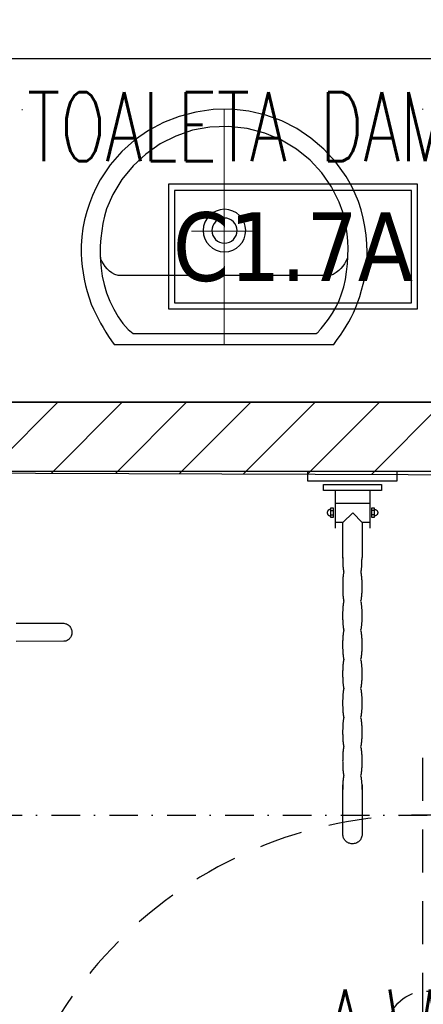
# Model space of a CAD drawing. Header units: millimetres. Extents: x 28600 to 181045, y -399112 to -163690.
# Tile 166 of 256: x 61250 to 61321, y -197717 to -197545. Entities that reach past the tile are written whole.
import ezdxf
from ezdxf.enums import TextEntityAlignment as Align

# ---------------------------------------------------------------- set-up
doc = ezdxf.new("R2010")
doc.units = ezdxf.units.MM
for name, pattern in [('216-500', [2.5, 1.5, -1]), ('DOT', [6.35, 0, -6.35]), ('STRICHPUNKTX2', [2, 1, -0.5, 0, -0.5])]:
    doc.linetypes.add(name, pattern=pattern)
doc.layers.get('0').update_dxf_attribs({"color": 8})
for name, color, linetype in [('!! 1_hatch projektowane ściany', 8, 'Continuous'), ('!! 1_OPIS POM NOWE', 123, 'Continuous'), ('!! 1_PROJ Sciany', 8, 'Continuous'), ('!! 2_wypos-sanitarne', 8, 'Continuous'), ('E1', 2, 'Continuous')]:
    doc.layers.add(name, color=color, linetype=linetype)
doc.styles.add('ARIAL', font='tahoma.ttf')
doc.styles.add('ELE1', font='romans.shx', dxfattribs={"width": 0.8, "height": 18})
doc.styles.add('TXT', font='simplex.shx')

# ---------------------------------------------------------------- blocks, each defined once
blk = doc.blocks.new('5rtfgvb')
for p, q in [((131014.27, 14692.13), (131013.55, 14700.41)), ((131016.7, 14700.7), (131017.39, 14692.56)), ((131014.31, 14691.98), (131014.27, 14692.13)), ((131014.35, 14691.83), (131014.31, 14691.98)), ((131014.42, 14691.7), (131014.35, 14691.83)), ((131014.49, 14691.57), (131014.42, 14691.7)), ((131014.58, 14691.44), (131014.49, 14691.57)), ((131014.67, 14691.33), (131014.58, 14691.44)), ((131014.78, 14691.23), (131014.67, 14691.33)), ((131014.9, 14691.14), (131014.78, 14691.23)), ((131015.02, 14691.06), (131014.9, 14691.14)), ((131016.79, 14691.2), (131016.67, 14691.11)), ((131016.91, 14691.3), (131016.79, 14691.2)), ((131017.02, 14691.4), (131016.91, 14691.3)), ((131017.11, 14691.52), (131017.02, 14691.4)), ((131017.19, 14691.65), (131017.11, 14691.52)), ((131017.26, 14691.78), (131017.19, 14691.65)), ((131017.32, 14691.93), (131017.26, 14691.78)), ((131017.36, 14692.08), (131017.32, 14691.93)), ((131017.39, 14692.23), (131017.36, 14692.08)), ((131017.39, 14692.56), (131017.39, 14692.56)), ((131017.39, 14692.56), (131017.4, 14692.39)), ((131017.4, 14692.39), (131017.39, 14692.23)), ((131015.15, 14691), (131015.02, 14691.06)), ((131015.29, 14690.94), (131015.15, 14691)), ((131015.44, 14690.9), (131015.29, 14690.94)), ((131015.6, 14690.88), (131015.44, 14690.9)), ((131015.75, 14690.87), (131015.6, 14690.88)), ((131015.92, 14690.87), (131015.75, 14690.87)), ((131016.08, 14690.89), (131015.92, 14690.87)), ((131016.24, 14690.92), (131016.08, 14690.89)), ((131016.39, 14690.97), (131016.24, 14690.92)), ((131016.53, 14691.04), (131016.39, 14690.97)), ((131016.67, 14691.11), (131016.53, 14691.04))]:
    blk.add_line(p, q)
blk = doc.blocks.new('umywalka niep')
for p, q in [((-1.75, 33.91), (-1.75, 49.44)), ((-1.75, 49.44), (0, 49.44)), ((0, 49.44), (0, 33.91)), ((-3.38, 36.6), (-3.38, 46.75)), ((-3.38, 46.75), (-2.36, 46.75)), ((-2.36, 46.75), (-2.36, 36.6)), ((-3.38, 44.72), (-9.98, 44.72)), ((-8.93, 44.69), (-8.93, 43.36)), ((-6.49, 45.51), (-8.01, 45.51)), ((-8.01, 45.51), (-8.01, 45.01)), ((-8.01, 45.01), (-6.49, 45.01)), ((-7.79, 45.65), (-7.8, 45.59)), ((-7.78, 45.7), (-7.79, 45.65)), ((-7.76, 45.75), (-7.78, 45.7)), ((-7.74, 45.8), (-7.76, 45.75)), ((-7.71, 45.85), (-7.74, 45.8)), ((-7.68, 45.89), (-7.71, 45.85)), ((-7.64, 45.93), (-7.68, 45.89)), ((-7.65, 45.52), (-7.65, 45.02)), ((-7.6, 45.96), (-7.64, 45.93)), ((-7.56, 45.99), (-7.6, 45.96)), ((-7.51, 46.02), (-7.56, 45.99)), ((-7.47, 46.05), (-7.51, 46.02)), ((-7.41, 46.06), (-7.47, 46.05)), ((-7.36, 46.08), (-7.41, 46.06)), ((-7.31, 46.09), (-7.36, 46.08)), ((-7.25, 46.09), (-7.31, 46.09)), ((-7.19, 46.09), (-7.25, 46.09)), ((-7.14, 46.08), (-7.19, 46.09)), ((-7.09, 46.06), (-7.14, 46.08)), ((-7.04, 46.05), (-7.09, 46.06)), ((-6.99, 46.02), (-7.04, 46.05)), ((-6.94, 45.99), (-6.99, 46.02)), ((-6.9, 45.96), (-6.94, 45.99)), ((-6.86, 45.93), (-6.9, 45.96)), ((-6.82, 45.89), (-6.86, 45.93)), ((-6.85, 45.52), (-6.85, 45.02)), ((-6.79, 45.85), (-6.82, 45.89)), ((-6.76, 45.8), (-6.79, 45.85)), ((-6.74, 45.75), (-6.76, 45.8)), ((-6.72, 45.7), (-6.74, 45.75)), ((-6.71, 45.65), (-6.72, 45.7)), ((-6.7, 45.59), (-6.71, 45.65)), ((-6.7, 45.54), (-6.7, 45.59)), ((-6.7, 45.54), (-6.7, 45.54)), ((-6.49, 45.01), (-6.49, 45.51)), ((-5.58, 44.69), (-5.58, 38.63)), ((-64.52, 42.88), (-64.41, 42.98)), ((-64.41, 42.98), (-64.28, 43.08)), ((-64.28, 43.08), (-64.15, 43.16)), ((-64.15, 43.16), (-64, 43.22)), ((-64, 43.22), (-63.85, 43.28)), ((-63.85, 43.28), (-63.69, 43.31)), ((-63.69, 43.31), (-63.53, 43.34)), ((-63.53, 43.34), (-54.73, 43.35)), ((-55.37, 43.38), (-55.53, 43.38)), ((-55.21, 43.38), (-55.37, 43.38)), ((-55.05, 43.38), (-55.21, 43.38)), ((-54.89, 43.38), (-55.05, 43.38)), ((-54.73, 43.37), (-54.89, 43.38)), ((-54.57, 43.37), (-54.73, 43.37)), ((-54.41, 43.36), (-54.57, 43.37)), ((-54.25, 43.35), (-54.41, 43.36)), ((-54.09, 43.34), (-54.25, 43.35)), ((-53.93, 43.32), (-54.09, 43.34)), ((-53.77, 43.3), (-53.93, 43.32)), ((-53.61, 43.28), (-53.77, 43.3)), ((-53.46, 43.25), (-53.61, 43.28)), ((-53.3, 43.22), (-53.46, 43.25)), ((-53.14, 43.18), (-53.3, 43.22)), ((-52.98, 43.22), (-53.14, 43.18)), ((-52.82, 43.25), (-52.98, 43.22)), ((-52.66, 43.28), (-52.82, 43.25)), ((-52.5, 43.3), (-52.66, 43.28)), ((-52.35, 43.32), (-52.5, 43.3)), ((-52.19, 43.34), (-52.35, 43.32)), ((-52.03, 43.35), (-52.19, 43.34)), ((-51.87, 43.36), (-52.03, 43.35)), ((-51.71, 43.37), (-51.87, 43.36)), ((-51.56, 43.38), (-51.71, 43.37)), ((-51.4, 43.38), (-51.56, 43.38)), ((-51.24, 43.38), (-51.4, 43.38)), ((-51.08, 43.38), (-51.24, 43.38)), ((-50.92, 43.38), (-51.08, 43.38)), ((-50.76, 43.38), (-50.92, 43.38)), ((-50.61, 43.39), (-50.76, 43.38)), ((-50.45, 43.38), (-50.61, 43.39)), ((-50.29, 43.38), (-50.45, 43.38)), ((-50.13, 43.38), (-50.29, 43.38)), ((-49.97, 43.38), (-50.13, 43.38)), ((-49.81, 43.38), (-49.97, 43.38)), ((-49.65, 43.38), (-49.81, 43.38)), ((-49.49, 43.37), (-49.65, 43.38)), ((-49.34, 43.36), (-49.49, 43.37)), ((-49.18, 43.35), (-49.34, 43.36)), ((-49.02, 43.34), (-49.18, 43.35)), ((-48.86, 43.32), (-49.02, 43.34)), ((-48.7, 43.3), (-48.86, 43.32)), ((-48.54, 43.28), (-48.7, 43.3)), ((-48.38, 43.25), (-48.54, 43.28)), ((-48.23, 43.22), (-48.38, 43.25)), ((-48.07, 43.18), (-48.23, 43.22)), ((-47.91, 43.22), (-48.07, 43.18)), ((-47.75, 43.25), (-47.91, 43.22)), ((-47.59, 43.28), (-47.75, 43.25)), ((-47.43, 43.3), (-47.59, 43.28)), ((-47.27, 43.32), (-47.43, 43.3)), ((-47.11, 43.34), (-47.27, 43.32)), ((-46.96, 43.35), (-47.11, 43.34)), ((-46.8, 43.36), (-46.96, 43.35)), ((-46.64, 43.37), (-46.8, 43.36)), ((-46.48, 43.38), (-46.64, 43.37)), ((-46.32, 43.38), (-46.48, 43.38)), ((-46.16, 43.38), (-46.32, 43.38)), ((-46, 43.38), (-46.16, 43.38)), ((-45.84, 43.39), (-46, 43.38)), ((-45.69, 43.39), (-45.84, 43.39)), ((-45.53, 43.39), (-45.69, 43.39)), ((-45.37, 43.39), (-45.53, 43.39)), ((-45.21, 43.39), (-45.37, 43.39)), ((-45.05, 43.38), (-45.21, 43.39)), ((-44.89, 43.38), (-45.05, 43.38)), ((-44.73, 43.38), (-44.89, 43.38)), ((-44.58, 43.38), (-44.73, 43.38)), ((-44.42, 43.37), (-44.58, 43.38)), ((-44.26, 43.36), (-44.42, 43.37)), ((-44.1, 43.35), (-44.26, 43.36)), ((-43.94, 43.34), (-44.1, 43.35)), ((-43.78, 43.32), (-43.94, 43.34)), ((-43.62, 43.3), (-43.78, 43.32)), ((-43.46, 43.28), (-43.62, 43.3)), ((-43.31, 43.25), (-43.46, 43.28)), ((-43.15, 43.22), (-43.31, 43.25)), ((-42.99, 43.18), (-43.15, 43.22)), ((-42.83, 43.22), (-42.99, 43.18)), ((-42.67, 43.25), (-42.83, 43.22)), ((-42.51, 43.28), (-42.67, 43.25)), ((-42.36, 43.3), (-42.51, 43.28)), ((-42.2, 43.32), (-42.36, 43.3)), ((-42.04, 43.34), (-42.2, 43.32)), ((-41.88, 43.35), (-42.04, 43.34)), ((-41.72, 43.36), (-41.88, 43.35)), ((-41.56, 43.37), (-41.72, 43.36)), ((-41.41, 43.38), (-41.56, 43.37)), ((-41.25, 43.38), (-41.41, 43.38)), ((-41.09, 43.38), (-41.25, 43.38)), ((-40.93, 43.39), (-41.09, 43.38)), ((-40.77, 43.39), (-40.93, 43.39)), ((-40.62, 43.39), (-40.77, 43.39)), ((-40.46, 43.39), (-40.62, 43.39)), ((-40.3, 43.39), (-40.46, 43.39)), ((-40.14, 43.39), (-40.3, 43.39)), ((-39.98, 43.39), (-40.14, 43.39)), ((-39.82, 43.38), (-39.98, 43.39)), ((-39.67, 43.38), (-39.82, 43.38)), ((-39.51, 43.38), (-39.67, 43.38)), ((-39.35, 43.37), (-39.51, 43.38)), ((-39.19, 43.36), (-39.35, 43.37)), ((-39.03, 43.35), (-39.19, 43.36)), ((-38.87, 43.34), (-39.03, 43.35)), ((-38.71, 43.32), (-38.87, 43.34)), ((-38.56, 43.3), (-38.71, 43.32)), ((-38.4, 43.28), (-38.56, 43.3)), ((-38.24, 43.25), (-38.4, 43.28)), ((-38.08, 43.22), (-38.24, 43.25)), ((-37.92, 43.18), (-38.08, 43.22)), ((-37.76, 43.22), (-37.92, 43.18)), ((-37.6, 43.25), (-37.76, 43.22)), ((-37.44, 43.28), (-37.6, 43.25)), ((-37.29, 43.3), (-37.44, 43.28)), ((-37.13, 43.32), (-37.29, 43.3)), ((-36.97, 43.34), (-37.13, 43.32)), ((-36.81, 43.35), (-36.97, 43.34)), ((-36.65, 43.36), (-36.81, 43.35)), ((-36.49, 43.37), (-36.65, 43.36)), ((-36.33, 43.38), (-36.49, 43.37)), ((-36.17, 43.38), (-36.33, 43.38)), ((-36.01, 43.38), (-36.17, 43.38)), ((-35.85, 43.39), (-36.01, 43.38)), ((-35.69, 43.39), (-35.85, 43.39)), ((-35.53, 43.39), (-35.69, 43.39)), ((-35.37, 43.39), (-35.53, 43.39)), ((-35.21, 43.39), (-35.37, 43.39)), ((-35.06, 43.39), (-35.21, 43.39)), ((-34.9, 43.39), (-35.06, 43.39)), ((-34.74, 43.38), (-34.9, 43.39)), ((-34.58, 43.38), (-34.74, 43.38)), ((-34.43, 43.38), (-34.58, 43.38)), ((-34.27, 43.37), (-34.43, 43.38)), ((-34.11, 43.36), (-34.27, 43.37)), ((-33.95, 43.35), (-34.11, 43.36)), ((-33.79, 43.34), (-33.95, 43.35)), ((-33.64, 43.32), (-33.79, 43.34)), ((-33.48, 43.3), (-33.64, 43.32)), ((-33.32, 43.28), (-33.48, 43.3)), ((-33.16, 43.25), (-33.32, 43.28)), ((-33.01, 43.22), (-33.16, 43.25)), ((-32.85, 43.19), (-33.01, 43.22)), ((-32.69, 43.22), (-32.85, 43.19)), ((-32.53, 43.25), (-32.69, 43.22)), ((-32.37, 43.28), (-32.53, 43.25)), ((-32.2, 43.3), (-32.37, 43.28)), ((-32.04, 43.32), (-32.2, 43.3)), ((-31.88, 43.34), (-32.04, 43.32)), ((-31.72, 43.35), (-31.88, 43.34)), ((-31.56, 43.36), (-31.72, 43.35)), ((-31.4, 43.37), (-31.56, 43.36)), ((-31.24, 43.38), (-31.4, 43.37)), ((-31.08, 43.38), (-31.24, 43.38)), ((-30.92, 43.39), (-31.08, 43.38)), ((-30.76, 43.39), (-30.92, 43.39)), ((-30.6, 43.39), (-30.76, 43.39)), ((-30.44, 43.39), (-30.6, 43.39)), ((-30.28, 43.39), (-30.44, 43.39)), ((-30.12, 43.39), (-30.28, 43.39)), ((-29.96, 43.39), (-30.12, 43.39)), ((-29.8, 43.39), (-29.96, 43.39)), ((-29.65, 43.39), (-29.8, 43.39)), ((-29.49, 43.38), (-29.65, 43.39)), ((-29.33, 43.38), (-29.49, 43.38)), ((-29.18, 43.37), (-29.33, 43.38)), ((-29.02, 43.36), (-29.18, 43.37)), ((-28.86, 43.35), (-29.02, 43.36)), ((-28.71, 43.34), (-28.86, 43.35)), ((-28.55, 43.32), (-28.71, 43.34)), ((-28.39, 43.3), (-28.55, 43.32)), ((-28.23, 43.28), (-28.39, 43.3)), ((-28.07, 43.25), (-28.23, 43.28)), ((-27.91, 43.22), (-28.07, 43.25)), ((-27.75, 43.19), (-27.91, 43.22)), ((-27.6, 43.22), (-27.75, 43.19)), ((-27.44, 43.25), (-27.6, 43.22)), ((-27.28, 43.28), (-27.44, 43.25)), ((-27.12, 43.3), (-27.28, 43.28)), ((-26.96, 43.32), (-27.12, 43.3)), ((-26.8, 43.34), (-26.96, 43.32)), ((-26.64, 43.35), (-26.8, 43.34)), ((-26.48, 43.36), (-26.64, 43.35)), ((-26.32, 43.37), (-26.48, 43.36)), ((-26.17, 43.38), (-26.32, 43.37)), ((-26.01, 43.38), (-26.17, 43.38)), ((-25.85, 43.39), (-26.01, 43.38)), ((-25.69, 43.39), (-25.85, 43.39)), ((-25.53, 43.39), (-25.69, 43.39)), ((-25.37, 43.39), (-25.53, 43.39)), ((-25.21, 43.39), (-25.37, 43.39)), ((-25.05, 43.39), (-25.21, 43.39)), ((-24.89, 43.39), (-25.05, 43.39)), ((-24.73, 43.39), (-24.89, 43.39)), ((-24.57, 43.39), (-24.73, 43.39)), ((-24.42, 43.38), (-24.57, 43.39)), ((-24.26, 43.38), (-24.42, 43.38)), ((-24.1, 43.37), (-24.26, 43.38)), ((-23.94, 43.36), (-24.1, 43.37)), ((-23.78, 43.35), (-23.94, 43.36)), ((-23.62, 43.34), (-23.78, 43.35)), ((-23.46, 43.32), (-23.62, 43.34)), ((-23.3, 43.3), (-23.46, 43.32)), ((-23.14, 43.28), (-23.3, 43.3)), ((-22.98, 43.25), (-23.14, 43.28)), ((-22.82, 43.22), (-22.98, 43.25)), ((-22.66, 43.19), (-22.82, 43.22)), ((-22.51, 43.22), (-22.66, 43.19)), ((-22.35, 43.25), (-22.51, 43.22)), ((-22.19, 43.28), (-22.35, 43.25)), ((-22.04, 43.3), (-22.19, 43.28)), ((-21.88, 43.32), (-22.04, 43.3)), ((-21.72, 43.34), (-21.88, 43.32)), ((-21.56, 43.35), (-21.72, 43.34)), ((-21.4, 43.36), (-21.56, 43.35)), ((-21.25, 43.37), (-21.4, 43.36)), ((-21.09, 43.37), (-21.25, 43.37)), ((-20.93, 43.38), (-21.09, 43.37)), ((-20.77, 43.38), (-20.93, 43.38)), ((-20.61, 43.38), (-20.77, 43.38)), ((-20.46, 43.38), (-20.61, 43.38)), ((-20.3, 43.38), (-20.46, 43.38)), ((-20.15, 43.38), (-20.3, 43.38)), ((-19.99, 43.38), (-20.15, 43.38)), ((-19.83, 43.38), (-19.99, 43.38)), ((-19.67, 43.38), (-19.83, 43.38)), ((-19.5, 43.38), (-19.67, 43.38)), ((-19.34, 43.38), (-19.5, 43.38)), ((-19.18, 43.37), (-19.34, 43.38)), ((-19.02, 43.37), (-19.18, 43.37)), ((-18.86, 43.36), (-19.02, 43.37)), ((-18.7, 43.35), (-18.86, 43.36)), ((-18.54, 43.34), (-18.7, 43.35)), ((-18.38, 43.32), (-18.54, 43.34)), ((-18.22, 43.3), (-18.38, 43.32)), ((-18.06, 43.28), (-18.22, 43.3)), ((-17.91, 43.25), (-18.06, 43.28)), ((-17.76, 43.22), (-17.91, 43.25)), ((-17.61, 43.18), (-17.76, 43.22)), ((-17.45, 43.22), (-17.61, 43.18)), ((-17.29, 43.25), (-17.45, 43.22)), ((-17.13, 43.28), (-17.29, 43.25)), ((-16.97, 43.3), (-17.13, 43.28)), ((-16.82, 43.32), (-16.97, 43.3)), ((-16.66, 43.34), (-16.82, 43.32)), ((-16.5, 43.35), (-16.66, 43.34)), ((-16.34, 43.36), (-16.5, 43.35)), ((-16.18, 43.37), (-16.34, 43.36)), ((-16.02, 43.37), (-16.18, 43.37)), ((-15.85, 43.38), (-16.02, 43.37)), ((-15.69, 43.38), (-15.85, 43.38)), ((-15.53, 43.38), (-15.69, 43.38)), ((-15.37, 43.38), (-15.53, 43.38)), ((-15.21, 43.38), (-15.37, 43.38)), ((-15.05, 43.38), (-15.21, 43.38)), ((-15.19, 43.35), (-8.95, 43.35)), ((-15.05, 43.38), (-15.05, 43.38)), ((-8.95, 43.35), (-7.29, 41.62)), ((-65.01, 41.71), (-65, 41.88)), ((-65, 41.54), (-65.01, 41.71)), ((-65, 41.88), (-64.97, 42.05)), ((-64.98, 41.37), (-65, 41.54)), ((-64.94, 41.2), (-64.98, 41.37)), ((-64.97, 42.05), (-64.93, 42.21)), ((-64.93, 42.21), (-64.88, 42.36)), ((-64.88, 42.36), (-64.81, 42.51)), ((-64.81, 42.51), (-64.73, 42.64)), ((-64.73, 42.64), (-64.63, 42.77)), ((-64.63, 42.77), (-64.52, 42.88)), ((-7.29, 41.62), (-8.95, 39.99)), ((-64.89, 41.05), (-64.94, 41.2)), ((-64.82, 40.9), (-64.89, 41.05)), ((-64.74, 40.76), (-64.82, 40.9)), ((-64.65, 40.63), (-64.74, 40.76)), ((-64.55, 40.5), (-64.65, 40.63)), ((-64.43, 40.39), (-64.55, 40.5)), ((-64.3, 40.29), (-64.43, 40.39)), ((-64.17, 40.21), (-64.3, 40.29)), ((-64.02, 40.14), (-64.17, 40.21)), ((-63.87, 40.08), (-64.02, 40.14)), ((-63.71, 40.04), (-63.87, 40.08)), ((-63.54, 40.01), (-63.71, 40.04)), ((-63.36, 40), (-63.54, 40.01)), ((-63.36, 40), (-63.36, 40)), ((-54.71, 40), (-63.36, 40)), ((-55.38, 40.04), (-55.54, 40.04)), ((-55.22, 40.04), (-55.38, 40.04)), ((-55.06, 40.04), (-55.22, 40.04)), ((-54.9, 40.05), (-55.06, 40.04)), ((-54.74, 40.05), (-54.9, 40.05)), ((-54.58, 40.06), (-54.74, 40.05)), ((-54.42, 40.07), (-54.58, 40.06)), ((-54.26, 40.08), (-54.42, 40.07)), ((-54.1, 40.09), (-54.26, 40.08)), ((-53.94, 40.11), (-54.1, 40.09)), ((-53.78, 40.13), (-53.94, 40.11)), ((-53.62, 40.15), (-53.78, 40.13)), ((-53.46, 40.18), (-53.62, 40.15)), ((-53.3, 40.21), (-53.46, 40.18)), ((-53.14, 40.25), (-53.3, 40.21)), ((-52.98, 40.21), (-53.14, 40.25)), ((-52.82, 40.18), (-52.98, 40.21)), ((-52.66, 40.15), (-52.82, 40.18)), ((-52.5, 40.13), (-52.66, 40.15)), ((-52.35, 40.11), (-52.5, 40.13)), ((-52.19, 40.09), (-52.35, 40.11)), ((-52.03, 40.08), (-52.19, 40.09)), ((-51.87, 40.07), (-52.03, 40.08)), ((-51.71, 40.06), (-51.87, 40.07)), ((-51.56, 40.05), (-51.71, 40.06)), ((-51.4, 40.05), (-51.56, 40.05)), ((-51.24, 40.05), (-51.4, 40.05)), ((-51.08, 40.04), (-51.24, 40.05)), ((-50.92, 40.04), (-51.08, 40.04)), ((-50.76, 40.04), (-50.92, 40.04)), ((-50.61, 40.04), (-50.76, 40.04)), ((-50.45, 40.04), (-50.61, 40.04)), ((-50.29, 40.04), (-50.45, 40.04)), ((-50.13, 40.04), (-50.29, 40.04)), ((-49.97, 40.05), (-50.13, 40.04)), ((-49.81, 40.05), (-49.97, 40.05)), ((-49.65, 40.05), (-49.81, 40.05)), ((-49.49, 40.06), (-49.65, 40.05)), ((-49.34, 40.07), (-49.49, 40.06)), ((-49.18, 40.08), (-49.34, 40.07)), ((-49.02, 40.09), (-49.18, 40.08)), ((-48.86, 40.11), (-49.02, 40.09)), ((-48.7, 40.13), (-48.86, 40.11)), ((-48.54, 40.15), (-48.7, 40.13)), ((-48.39, 40.18), (-48.54, 40.15)), ((-48.23, 40.21), (-48.39, 40.18)), ((-48.08, 40.25), (-48.23, 40.21)), ((-47.92, 40.21), (-48.08, 40.25)), ((-47.76, 40.18), (-47.92, 40.21)), ((-47.6, 40.15), (-47.76, 40.18)), ((-47.44, 40.13), (-47.6, 40.15)), ((-47.28, 40.11), (-47.44, 40.13)), ((-47.12, 40.09), (-47.28, 40.11)), ((-46.96, 40.08), (-47.12, 40.09)), ((-46.8, 40.07), (-46.96, 40.08)), ((-46.64, 40.06), (-46.8, 40.07)), ((-46.48, 40.05), (-46.64, 40.06)), ((-46.32, 40.05), (-46.48, 40.05)), ((-46.16, 40.05), (-46.32, 40.05)), ((-46.01, 40.04), (-46.16, 40.05)), ((-45.85, 40.04), (-46.01, 40.04)), ((-45.69, 40.04), (-45.85, 40.04)), ((-45.53, 40.04), (-45.69, 40.04)), ((-45.37, 40.04), (-45.53, 40.04)), ((-45.21, 40.04), (-45.37, 40.04)), ((-45.05, 40.04), (-45.21, 40.04)), ((-44.89, 40.05), (-45.05, 40.04)), ((-44.73, 40.05), (-44.89, 40.05)), ((-44.57, 40.05), (-44.73, 40.05)), ((-44.41, 40.06), (-44.57, 40.05)), ((-44.25, 40.07), (-44.41, 40.06)), ((-44.09, 40.08), (-44.25, 40.07)), ((-43.94, 40.09), (-44.09, 40.08)), ((-43.78, 40.11), (-43.94, 40.09)), ((-43.62, 40.13), (-43.78, 40.11)), ((-43.46, 40.15), (-43.62, 40.13)), ((-43.3, 40.18), (-43.46, 40.15)), ((-43.14, 40.21), (-43.3, 40.18)), ((-42.98, 40.25), (-43.14, 40.21)), ((-42.82, 40.21), (-42.98, 40.25)), ((-42.66, 40.18), (-42.82, 40.21)), ((-42.51, 40.15), (-42.66, 40.18)), ((-42.35, 40.13), (-42.51, 40.15)), ((-42.19, 40.11), (-42.35, 40.13)), ((-42.03, 40.09), (-42.19, 40.11)), ((-41.88, 40.08), (-42.03, 40.09)), ((-41.72, 40.07), (-41.88, 40.08)), ((-41.56, 40.06), (-41.72, 40.07)), ((-41.4, 40.05), (-41.56, 40.06)), ((-41.25, 40.05), (-41.4, 40.05)), ((-41.09, 40.05), (-41.25, 40.05)), ((-40.93, 40.04), (-41.09, 40.05)), ((-40.77, 40.04), (-40.93, 40.04)), ((-40.62, 40.04), (-40.77, 40.04)), ((-40.46, 40.04), (-40.62, 40.04)), ((-40.3, 40.04), (-40.46, 40.04)), ((-40.14, 40.04), (-40.3, 40.04)), ((-39.98, 40.04), (-40.14, 40.04)), ((-39.82, 40.05), (-39.98, 40.04)), ((-39.66, 40.05), (-39.82, 40.05)), ((-39.5, 40.05), (-39.66, 40.05)), ((-39.34, 40.06), (-39.5, 40.05)), ((-39.18, 40.07), (-39.34, 40.06)), ((-39.02, 40.08), (-39.18, 40.07)), ((-38.86, 40.09), (-39.02, 40.08)), ((-38.71, 40.11), (-38.86, 40.09)), ((-38.55, 40.13), (-38.71, 40.11)), ((-38.39, 40.15), (-38.55, 40.13)), ((-38.23, 40.18), (-38.39, 40.15)), ((-38.07, 40.21), (-38.23, 40.18)), ((-37.92, 40.25), (-38.07, 40.21)), ((-37.76, 40.21), (-37.92, 40.25)), ((-37.6, 40.18), (-37.76, 40.21)), ((-37.44, 40.15), (-37.6, 40.18)), ((-37.29, 40.13), (-37.44, 40.15)), ((-37.13, 40.11), (-37.29, 40.13)), ((-36.97, 40.09), (-37.13, 40.11)), ((-36.81, 40.08), (-36.97, 40.09)), ((-36.65, 40.07), (-36.81, 40.08)), ((-36.49, 40.06), (-36.65, 40.07)), ((-36.34, 40.05), (-36.49, 40.06)), ((-36.18, 40.05), (-36.34, 40.05)), ((-36.02, 40.05), (-36.18, 40.05)), ((-35.86, 40.05), (-36.02, 40.05)), ((-35.7, 40.05), (-35.86, 40.05)), ((-35.55, 40.04), (-35.7, 40.05)), ((-35.39, 40.04), (-35.55, 40.04)), ((-35.23, 40.04), (-35.39, 40.04)), ((-35.07, 40.05), (-35.23, 40.04)), ((-34.91, 40.05), (-35.07, 40.05)), ((-34.75, 40.05), (-34.91, 40.05)), ((-34.59, 40.05), (-34.75, 40.05)), ((-34.44, 40.05), (-34.59, 40.05)), ((-34.28, 40.06), (-34.44, 40.05)), ((-34.12, 40.07), (-34.28, 40.06)), ((-33.96, 40.08), (-34.12, 40.07)), ((-33.8, 40.09), (-33.96, 40.08)), ((-33.64, 40.11), (-33.8, 40.09)), ((-33.48, 40.13), (-33.64, 40.11)), ((-33.32, 40.15), (-33.48, 40.13)), ((-33.17, 40.18), (-33.32, 40.15)), ((-33.01, 40.21), (-33.17, 40.18)), ((-32.85, 40.25), (-33.01, 40.21)), ((-32.69, 40.21), (-32.85, 40.25)), ((-32.53, 40.18), (-32.69, 40.21)), ((-32.37, 40.15), (-32.53, 40.18)), ((-32.21, 40.13), (-32.37, 40.15)), ((-32.05, 40.11), (-32.21, 40.13)), ((-31.89, 40.09), (-32.05, 40.11)), ((-31.73, 40.08), (-31.89, 40.09)), ((-31.57, 40.07), (-31.73, 40.08)), ((-31.42, 40.06), (-31.57, 40.07)), ((-31.26, 40.05), (-31.42, 40.06)), ((-31.1, 40.05), (-31.26, 40.05)), ((-30.94, 40.05), (-31.1, 40.05)), ((-30.78, 40.05), (-30.94, 40.05)), ((-30.62, 40.05), (-30.78, 40.05)), ((-30.46, 40.05), (-30.62, 40.05)), ((-30.3, 40.05), (-30.46, 40.05)), ((-30.14, 40.05), (-30.3, 40.05)), ((-29.98, 40.05), (-30.14, 40.05)), ((-29.83, 40.05), (-29.98, 40.05)), ((-29.67, 40.05), (-29.83, 40.05)), ((-29.51, 40.05), (-29.67, 40.05)), ((-29.35, 40.05), (-29.51, 40.05)), ((-29.19, 40.06), (-29.35, 40.05)), ((-29.03, 40.07), (-29.19, 40.06)), ((-28.87, 40.08), (-29.03, 40.07)), ((-28.71, 40.09), (-28.87, 40.08)), ((-28.56, 40.11), (-28.71, 40.09)), ((-28.4, 40.13), (-28.56, 40.11)), ((-28.24, 40.15), (-28.4, 40.13)), ((-28.08, 40.18), (-28.24, 40.15)), ((-27.92, 40.21), (-28.08, 40.18)), ((-27.76, 40.25), (-27.92, 40.21)), ((-27.6, 40.21), (-27.76, 40.25)), ((-27.44, 40.18), (-27.6, 40.21)), ((-27.29, 40.15), (-27.44, 40.18)), ((-27.13, 40.13), (-27.29, 40.15)), ((-26.97, 40.11), (-27.13, 40.13)), ((-26.81, 40.09), (-26.97, 40.11)), ((-26.65, 40.08), (-26.81, 40.09)), ((-26.49, 40.07), (-26.65, 40.08)), ((-26.33, 40.06), (-26.49, 40.07)), ((-26.17, 40.06), (-26.33, 40.06)), ((-26.02, 40.05), (-26.17, 40.06)), ((-25.86, 40.05), (-26.02, 40.05)), ((-25.7, 40.05), (-25.86, 40.05)), ((-25.54, 40.05), (-25.7, 40.05)), ((-25.38, 40.05), (-25.54, 40.05)), ((-25.22, 40.05), (-25.38, 40.05)), ((-25.06, 40.05), (-25.22, 40.05)), ((-24.9, 40.05), (-25.06, 40.05)), ((-24.75, 40.05), (-24.9, 40.05)), ((-24.59, 40.05), (-24.75, 40.05)), ((-24.43, 40.05), (-24.59, 40.05)), ((-24.27, 40.06), (-24.43, 40.05)), ((-24.11, 40.06), (-24.27, 40.06)), ((-23.95, 40.07), (-24.11, 40.06)), ((-23.79, 40.08), (-23.95, 40.07)), ((-23.63, 40.09), (-23.79, 40.08)), ((-23.47, 40.11), (-23.63, 40.09)), ((-23.31, 40.13), (-23.47, 40.11)), ((-23.15, 40.15), (-23.31, 40.13)), ((-22.99, 40.18), (-23.15, 40.15)), ((-22.83, 40.21), (-22.99, 40.18)), ((-22.67, 40.25), (-22.83, 40.21)), ((-22.52, 40.21), (-22.67, 40.25)), ((-22.37, 40.18), (-22.52, 40.21)), ((-22.22, 40.15), (-22.37, 40.18)), ((-22.06, 40.13), (-22.22, 40.15)), ((-21.9, 40.11), (-22.06, 40.13)), ((-21.74, 40.09), (-21.9, 40.11)), ((-21.58, 40.08), (-21.74, 40.09)), ((-21.42, 40.07), (-21.58, 40.08)), ((-21.26, 40.06), (-21.42, 40.07)), ((-21.1, 40.05), (-21.26, 40.06)), ((-20.94, 40.05), (-21.1, 40.05)), ((-20.78, 40.04), (-20.94, 40.05)), ((-20.62, 40.04), (-20.78, 40.04)), ((-20.46, 40.04), (-20.62, 40.04)), ((-20.3, 40.04), (-20.46, 40.04)), ((-20.15, 40.04), (-20.3, 40.04)), ((-19.99, 40.04), (-20.15, 40.04)), ((-19.83, 40.04), (-19.99, 40.04)), ((-19.67, 40.04), (-19.83, 40.04)), ((-19.51, 40.04), (-19.67, 40.04)), ((-19.35, 40.05), (-19.51, 40.04)), ((-19.19, 40.05), (-19.35, 40.05)), ((-19.03, 40.06), (-19.19, 40.05)), ((-18.87, 40.07), (-19.03, 40.06)), ((-18.71, 40.08), (-18.87, 40.07)), ((-18.55, 40.09), (-18.71, 40.08)), ((-18.39, 40.11), (-18.55, 40.09)), ((-18.23, 40.13), (-18.39, 40.11)), ((-18.07, 40.15), (-18.23, 40.13)), ((-17.91, 40.18), (-18.07, 40.15)), ((-17.75, 40.21), (-17.91, 40.18)), ((-17.59, 40.24), (-17.75, 40.21)), ((-17.43, 40.21), (-17.59, 40.24)), ((-17.28, 40.18), (-17.43, 40.21)), ((-17.12, 40.15), (-17.28, 40.18)), ((-16.96, 40.14), (-17.12, 40.15)), ((-16.81, 40.12), (-16.96, 40.14)), ((-16.65, 40.11), (-16.81, 40.12)), ((-16.49, 40.1), (-16.65, 40.11)), ((-16.34, 40.09), (-16.49, 40.1)), ((-16.18, 40.09), (-16.34, 40.09)), ((-16.02, 40.08), (-16.18, 40.09)), ((-15.87, 40.08), (-16.02, 40.08)), ((-15.71, 40.07), (-15.87, 40.08)), ((-15.55, 40.07), (-15.71, 40.07)), ((-15.39, 40.06), (-15.55, 40.07)), ((-15.24, 40.05), (-15.39, 40.06)), ((-15.08, 40.04), (-15.24, 40.05)), ((-15.08, 40.04), (-15.08, 40.04)), ((-8.96, 40), (-15.08, 40)), ((-8.93, 39.99), (-8.93, 38.63)), ((-3.38, 38.63), (-9.98, 38.63)), ((-6.49, 38.34), (-8.01, 38.34)), ((-8.01, 38.34), (-8.01, 37.83)), ((-8.01, 37.83), (-6.49, 37.83)), ((-7.65, 37.83), (-7.65, 38.33)), ((-6.85, 37.83), (-6.85, 38.33)), ((-6.7, 37.81), (-6.7, 37.81)), ((-6.7, 37.81), (-6.7, 37.75)), ((-6.49, 37.83), (-6.49, 38.34)), ((-7.79, 37.7), (-7.8, 37.75)), ((-7.78, 37.65), (-7.79, 37.7)), ((-7.76, 37.6), (-7.78, 37.65)), ((-7.74, 37.55), (-7.76, 37.6)), ((-7.71, 37.5), (-7.74, 37.55)), ((-7.68, 37.46), (-7.71, 37.5)), ((-7.64, 37.42), (-7.68, 37.46)), ((-7.6, 37.39), (-7.64, 37.42)), ((-7.56, 37.35), (-7.6, 37.39)), ((-7.51, 37.33), (-7.56, 37.35)), ((-7.47, 37.3), (-7.51, 37.33)), ((-7.41, 37.28), (-7.47, 37.3)), ((-7.36, 37.27), (-7.41, 37.28)), ((-7.31, 37.26), (-7.36, 37.27)), ((-7.25, 37.26), (-7.31, 37.26)), ((-7.19, 37.26), (-7.25, 37.26)), ((-7.14, 37.27), (-7.19, 37.26)), ((-7.09, 37.28), (-7.14, 37.27)), ((-7.04, 37.3), (-7.09, 37.28)), ((-6.99, 37.33), (-7.04, 37.3)), ((-6.94, 37.35), (-6.99, 37.33)), ((-6.9, 37.39), (-6.94, 37.35)), ((-6.86, 37.42), (-6.9, 37.39)), ((-6.82, 37.46), (-6.86, 37.42)), ((-6.79, 37.5), (-6.82, 37.46)), ((-6.76, 37.55), (-6.79, 37.5)), ((-6.74, 37.6), (-6.76, 37.55)), ((-6.72, 37.65), (-6.74, 37.6)), ((-6.71, 37.7), (-6.72, 37.65)), ((-6.7, 37.75), (-6.71, 37.7)), ((-2.36, 36.6), (-3.38, 36.6)), ((0, 33.91), (-1.75, 33.91))]:
    blk.add_line(p, q)
blk = doc.blocks.new('gvb')
at = {"linetype": 'STRICHPUNKTX2', "ltscale": 5}
blk.add_line((130664.97, 14667.75), (130664.97, 14497.75), dxfattribs=at)
at = {"linetype": '216-500', "ltscale": 5}
blk.add_line((130654.97, 14582.75), (130824.97, 14582.75), dxfattribs=at)
blk.add_lwpolyline([(130701.75, 14588.8, 0.400619), (130695.72, 14582.06), (130695.72, 14529.31)], format="xyb", dxfattribs=at)
blk.add_circle((130739.97, 14582.75), 75, dxfattribs=at)
blk = doc.blocks.new('A$C527aaae0')
at = {"lineweight": 5}
for points in [[(0, 0), (0, -0.4111)], [(0.1863, -0.1214), (0.1863, -0.1211)], [(0.1863, -0.1211), (0.1863, -0.1214)], [(-0.0573, -0.1985), (0.0582, -0.1985)]]:
    blk.add_lwpolyline(points, dxfattribs=at)
for points in [[(0.1915, -0.001), (0.1975, -0.0093), (0.203, -0.0173), (0.2082, -0.025), (0.213, -0.0326), (0.2175, -0.0402), (0.2216, -0.0479), (0.2255, -0.0558), (0.2292, -0.0639), (0.2328, -0.0735), (0.2366, -0.0845), (0.2399, -0.0953), (0.2429, -0.1061), (0.2453, -0.1169), (0.2473, -0.1278), (0.2487, -0.1389), (0.2495, -0.1502), (0.2498, -0.1618), (0.2492, -0.1766), (0.2478, -0.1918), (0.2457, -0.2067), (0.2428, -0.2214), (0.239, -0.2358), (0.2344, -0.25), (0.2289, -0.2639), (0.2225, -0.2775), (0.2132, -0.2936), (0.1947, -0.319), (0.174, -0.3415), (0.1513, -0.361), (0.1268, -0.3776), (0.1005, -0.391), (0.0726, -0.4011), (0.0432, -0.4079), (0.0125, -0.4112), (-0.0191, -0.4105), (-0.0495, -0.4063), (-0.0786, -0.3988), (-0.1062, -0.3881), (-0.1321, -0.3743), (-0.1563, -0.3574), (-0.1786, -0.3374), (-0.1988, -0.3143), (-0.2168, -0.2883), (-0.2237, -0.2746), (-0.2299, -0.2608), (-0.2353, -0.2468), (-0.24, -0.2327), (-0.2438, -0.2183), (-0.2467, -0.2037), (-0.2487, -0.1888), (-0.2498, -0.1735), (-0.2497, -0.1595), (-0.249, -0.1479), (-0.2479, -0.1367), (-0.2463, -0.1256), (-0.2444, -0.1148), (-0.242, -0.104), (-0.2392, -0.0932), (-0.2359, -0.0823), (-0.2322, -0.0712), (-0.2282, -0.0623), (-0.2242, -0.0541), (-0.22, -0.0461), (-0.2157, -0.0381), (-0.2113, -0.0303), (-0.2067, -0.0225), (-0.2019, -0.0148), (-0.1969, -0.0071), (-0.1921, -0.001)], [(0.1608, -0.0198), (0.1622, -0.0209), (0.1634, -0.022), (0.1645, -0.023), (0.1654, -0.024), (0.1663, -0.025), (0.1672, -0.0261), (0.1682, -0.0273), (0.1692, -0.0287), (0.1739, -0.0344), (0.1821, -0.0451), (0.1893, -0.0557), (0.1954, -0.0665), (0.2007, -0.0776), (0.2051, -0.0891), (0.2087, -0.1012), (0.2116, -0.114), (0.2138, -0.1277), (0.2152, -0.1416), (0.216, -0.1551), (0.2162, -0.1682), (0.2158, -0.181), (0.2146, -0.1937), (0.2128, -0.2063), (0.2103, -0.2189), (0.2069, -0.2316), (0.2007, -0.2493), (0.1874, -0.2756), (0.1704, -0.3001), (0.1499, -0.3221), (0.1263, -0.3413), (0.1, -0.3573), (0.0711, -0.3696), (0.0402, -0.3777), (0.0074, -0.3812), (-0.0248, -0.3802), (-0.0555, -0.3745), (-0.0846, -0.3645), (-0.1119, -0.3506), (-0.1369, -0.3331), (-0.1592, -0.3122), (-0.1785, -0.2885), (-0.1945, -0.2622), (-0.2053, -0.2373), (-0.2088, -0.2247), (-0.2117, -0.2119), (-0.2139, -0.1991), (-0.2155, -0.1862), (-0.2165, -0.1732), (-0.2167, -0.1601), (-0.2161, -0.147), (-0.2148, -0.1337), (-0.2129, -0.12), (-0.2097, -0.1056), (-0.2052, -0.0909), (-0.1995, -0.0763), (-0.1928, -0.0622), (-0.1851, -0.049), (-0.1767, -0.0372), (-0.1676, -0.0271), (-0.159, -0.0198)]]:
    blk.add_lwpolyline(points, close=True)
blk.add_lwpolyline([(0.2151, -0.1518), (0.2126, -0.1464), (0.21, -0.1415), (0.2071, -0.1372), (0.2038, -0.1333), (0.2, -0.1297), (0.1955, -0.1264), (0.1903, -0.1232), (0.1842, -0.1211), (-0.1851, -0.1211), (-0.1909, -0.1228), (-0.1959, -0.1256), (-0.2003, -0.1289), (-0.2043, -0.1326), (-0.2078, -0.1367), (-0.2109, -0.1413), (-0.2137, -0.1463), (-0.2163, -0.1518), (-0.2163, -0.1521)])
at = {"linetype": 'DOT'}
blk.add_lwpolyline([(-0.3533, -0.4109), (0.3467, -0.4109), (0.3467, -1.0109), (-0.3533, -1.0109)], close=True, dxfattribs=at)
for radius in [0.0371, 0.0219]:
    blk.add_circle((0.0005, -0.1995), radius)

msp = doc.modelspace()

# ---------------------------------------------------------------- hatches: boundary and pattern name
at = {"layer": '!! 1_hatch projektowane ściany'}
h = msp.add_hatch(dxfattribs=at)
h.set_pattern_fill('ANSI31', color=256, scale=2.5)
h.set_pattern_definition([(45, (0, -1.54), (-5.61266008, 5.61266008), [])])
h.paths.add_polyline_path([(61399.56735, -197845.62813), (61399.56735, -197833.62813), (61155.43682, -197833.62813), (61155.43682, -197623.62813), (61399.56735, -197624.50331), (61399.56735, -197611.62813), (61147.43682, -197611.62813), (61147.43682, -197546.87813), (61135.43682, -197546.87813), (61135.43682, -197910.37813), (61147.43682, -197910.37813), (61147.43682, -197845.62813)])

# ---------------------------------------------------------------- linework, layer by layer
msp.add_lwpolyline([(61399.56735, -197845.62813), (61399.56735, -197833.62813), (61155.43682, -197833.62813), (61155.43682, -197623.62813), (61399.56735, -197624.50331), (61399.56735, -197611.62813), (61147.43682, -197611.62813), (61147.43682, -197546.87813), (61135.43682, -197546.87813), (61135.43682, -197910.37813), (61147.43682, -197910.37813), (61147.43682, -197845.62813)], close=True, dxfattribs=at)
at = {"layer": '!! 1_OPIS POM NOWE'}
for points in [[(61276.30338, -197595.34057), (61319.82338, -197595.34057), (61319.82338, -197573.58057), (61276.30338, -197573.58057)], [(61277.39138, -197594.25257), (61318.73538, -197594.25257), (61318.73538, -197574.66857), (61277.39138, -197574.66857)]]:
    msp.add_lwpolyline(points, close=True, dxfattribs=at)
at = {"layer": '!! 1_PROJ Sciany'}
for points in [[(61399.56735, -197845.62813), (61135.43682, -197845.62813), (61135.43682, -197611.62813), (61399.56735, -197611.62813)], [(61155.43682, -197833.62813), (61155.43682, -197623.62813), (61399.56735, -197623.62813)]]:
    msp.add_lwpolyline(points, dxfattribs=at)
at = {"layer": '!! 2_wypos-sanitarne'}
msp.add_lwpolyline([(61147.43682, -197551.62813), (61399.56735, -197551.62813)], dxfattribs=at)

# ---------------------------------------------------------------- block references
at = {"layer": '!! 2_wypos-sanitarne', "xscale": -100, "yscale": 100, "zscale": 100, "rotation": 180}
msp.add_blockref('A$C527aaae0', (61286.05319, -197601.62023), dxfattribs=at)
at = {"layer": '!! 2_wypos-sanitarne'}
for name, p, rotation in [('umywalka niep', (61350.12749, -197623.62814), 90), ('5rtfgvb', (64748.69183, -329442.59621), 85.11870313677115)]:
    msp.add_blockref(name, p, dxfattribs=dict(at, rotation=rotation))
at = {"layer": '!! 2_wypos-sanitarne', "xscale": -1, "rotation": 90}
msp.add_blockref('gvb', (75903.4544, -67018.65956), dxfattribs=at)

# ---------------------------------------------------------------- texts
at = {"layer": '!! 1_OPIS POM NOWE', "style": 'TXT', "width": 0.7}
msp.add_text('TOALETA DAMSKA', height=12, dxfattribs=at).set_placement((61299.17851, -197569.53426), align=Align.CENTER)
at = {"layer": '!! 1_OPIS POM NOWE', "style": 'ARIAL'}
msp.add_attdef('C1.7A', text='', height=11.968, dxfattribs=at).set_placement((61298.06338, -197584.46057), align=Align.MIDDLE_CENTER)
at = {"layer": 'E1', "style": 'ELE1', "width": 0.75}
msp.add_text('AW1', height=22, dxfattribs=at).set_placement((61322.73837, -197725.03922), align=Align.MIDDLE_CENTER)

doc.saveas('drawing.dxf')
